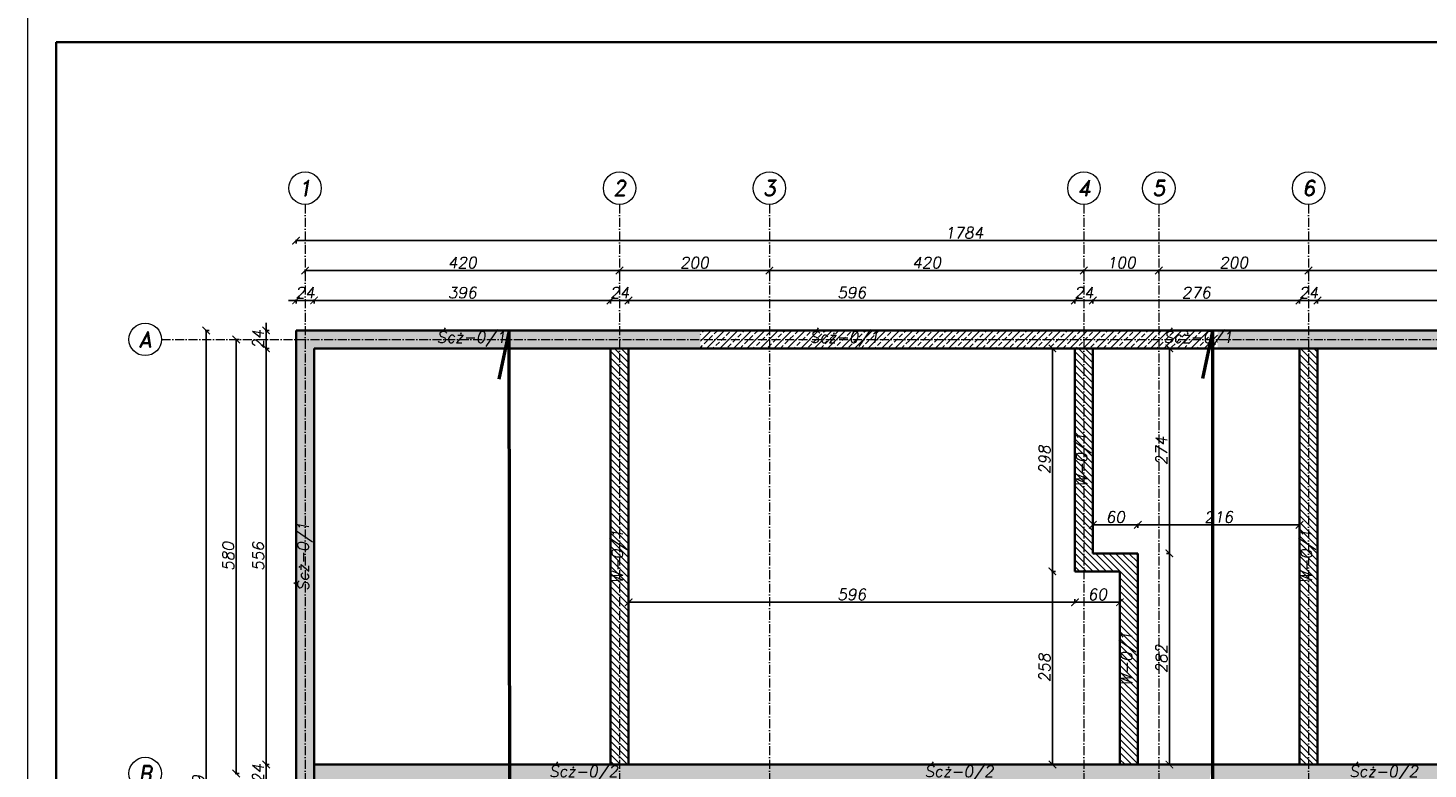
# Model space of a CAD drawing. Header units: millimetres. Extents: x 300938 to 312016, y 11971 to 20881.
# Tile 19 of 239: x 300938 to 302807, y 17644 to 18634. Entities that reach past the tile are written whole.
import ezdxf

# ---------------------------------------------------------------- set-up
doc = ezdxf.new("R2010")
doc.units = ezdxf.units.MM
doc.linetypes.add('ACAD_ISO10W100', pattern=[18, 12, -3, 0, -3])
for name, color, linetype, lineweight in [('konstrukcja', 3, 'Continuous', 35), ('konstrukcja wymiary', 1, 'Continuous', 13), ('kreskowanie', 253, 'Continuous', 0), ('opisy', 2, 'Continuous', 18), ('osie', 5, 'ACAD_ISO10W100', 13), ('zbrojenie', 4, 'Continuous', 50)]:
    doc.layers.add(name, color=color, linetype=linetype, lineweight=lineweight)
doc.styles.add('KONSTRUKCJA', font='romand.shx', dxfattribs={"oblique": 10})
doc.styles.get("Standard").update_dxf_attribs({"font": 'romand.shx', "oblique": 10})
doc.dimstyles.new('175', dxfattribs={"dimtxt": 15, "dimasz": 10, "dimexe": 1.25, "dimexo": 0.625, "dimgap": 3, "dimtad": 1, "dimdec": 0, "dimrnd": 0.5, "dimtxsty": 'KONSTRUKCJA', "dimblk": 'ARCHTICK', "dimcen": 2.5, "dimadec": 0, "dimazin": 0, "dimtfac": 1, "dimtdec": 0, "dimtix": 1, "dimtmove": 0, "dimatfit": 3, "dimfxl": 4, "dimfxlon": 1, "dimarcsym": 0})
pattern_1 = [(45, (4989.276, 2864.839), (-8.9802561, 8.9802561), []), (45, (4998.256, 2864.839), (-8.9802561, 8.9802561), [6.35, -3.175])]

# ---------------------------------------------------------------- blocks, each defined once
blk = doc.blocks.new('_ArchTick')
at = {"color": 0, "linetype": 'ByBlock', "lineweight": 13, "const_width": 0.15}
blk.add_lwpolyline([(-0.5, -0.5), (0.5, 0.5)], dxfattribs=at)
blk = doc.blocks.new('*D93')
at = {"layer": 'Defpoints', "color": 0, "transparency": 16777216}
for p in [(301727.6, 18310.2), (301307.6, 18230.2), (301727.6, 18230.2)]:
    blk.add_point(p, dxfattribs=at)
at = {"layer": 'konstrukcja wymiary', "color": 0, "lineweight": -2, "transparency": 16777216}
for p, q in [((301307.6, 18306.2), (301307.6, 18311.4)), ((301307.6, 18310.2), (301727.6, 18310.2)), ((301727.6, 18306.2), (301727.6, 18311.4))]:
    blk.add_line(p, q, dxfattribs=at)
at = {"layer": 'konstrukcja wymiary', "color": 0, "lineweight": -2, "transparency": 16777216, "xscale": 10, "yscale": 10, "zscale": 10, "rotation": 180}
blk.add_blockref('_ArchTick', (301307.6, 18310.2), dxfattribs=at)
at = {"layer": 'konstrukcja wymiary', "color": 0, "lineweight": -2, "transparency": 16777216, "xscale": 10, "yscale": 10, "zscale": 10}
blk.add_blockref('_ArchTick', (301727.6, 18310.2), dxfattribs=at)
at = {"layer": 'konstrukcja wymiary', "color": 0, "transparency": 16777216, "insert": (301517.6, 18320.7), "char_height": 15, "attachment_point": 5, "style": 'KONSTRUKCJA'}
blk.add_mtext('420', dxfattribs=at)
blk = doc.blocks.new('*D94')
at = {"layer": 'Defpoints', "color": 0, "transparency": 16777216}
for p in [(301927.6, 18310.2), (301727.6, 18230.2), (301927.6, 18230.2)]:
    blk.add_point(p, dxfattribs=at)
at = {"layer": 'konstrukcja wymiary', "color": 0, "lineweight": -2, "transparency": 16777216}
for p, q in [((301727.6, 18306.2), (301727.6, 18311.4)), ((301727.6, 18310.2), (301927.6, 18310.2)), ((301927.6, 18306.2), (301927.6, 18311.4))]:
    blk.add_line(p, q, dxfattribs=at)
at = {"layer": 'konstrukcja wymiary', "color": 0, "lineweight": -2, "transparency": 16777216, "xscale": 10, "yscale": 10, "zscale": 10, "rotation": 180}
blk.add_blockref('_ArchTick', (301727.6, 18310.2), dxfattribs=at)
at = {"layer": 'konstrukcja wymiary', "color": 0, "lineweight": -2, "transparency": 16777216, "xscale": 10, "yscale": 10, "zscale": 10}
blk.add_blockref('_ArchTick', (301927.6, 18310.2), dxfattribs=at)
at = {"layer": 'konstrukcja wymiary', "color": 0, "transparency": 16777216, "insert": (301827.6, 18320.7), "char_height": 15, "attachment_point": 5, "style": 'KONSTRUKCJA'}
blk.add_mtext('200', dxfattribs=at)
blk = doc.blocks.new('*D95')
at = {"layer": 'Defpoints', "color": 0, "transparency": 16777216}
for p in [(302347.6, 18310.2), (301927.6, 18230.2), (302347.6, 18230.2)]:
    blk.add_point(p, dxfattribs=at)
at = {"layer": 'konstrukcja wymiary', "color": 0, "lineweight": -2, "transparency": 16777216}
for p, q in [((301927.6, 18306.2), (301927.6, 18311.4)), ((301927.6, 18310.2), (302347.6, 18310.2)), ((302347.6, 18306.2), (302347.6, 18311.4))]:
    blk.add_line(p, q, dxfattribs=at)
at = {"layer": 'konstrukcja wymiary', "color": 0, "lineweight": -2, "transparency": 16777216, "xscale": 10, "yscale": 10, "zscale": 10, "rotation": 180}
blk.add_blockref('_ArchTick', (301927.6, 18310.2), dxfattribs=at)
at = {"layer": 'konstrukcja wymiary', "color": 0, "lineweight": -2, "transparency": 16777216, "xscale": 10, "yscale": 10, "zscale": 10}
blk.add_blockref('_ArchTick', (302347.6, 18310.2), dxfattribs=at)
at = {"layer": 'konstrukcja wymiary', "color": 0, "transparency": 16777216, "insert": (302137.6, 18320.7), "char_height": 15, "attachment_point": 5, "style": 'KONSTRUKCJA'}
blk.add_mtext('420', dxfattribs=at)
blk = doc.blocks.new('*D96')
at = {"layer": 'Defpoints', "color": 0, "transparency": 16777216}
for p in [(302447.6, 18310.2), (302347.6, 18230.2), (302447.6, 18230.2)]:
    blk.add_point(p, dxfattribs=at)
at = {"layer": 'konstrukcja wymiary', "color": 0, "lineweight": -2, "transparency": 16777216}
for p, q in [((302347.6, 18306.2), (302347.6, 18311.4)), ((302347.6, 18310.2), (302447.6, 18310.2)), ((302447.6, 18306.2), (302447.6, 18311.4))]:
    blk.add_line(p, q, dxfattribs=at)
at = {"layer": 'konstrukcja wymiary', "color": 0, "lineweight": -2, "transparency": 16777216, "xscale": 10, "yscale": 10, "zscale": 10, "rotation": 180}
blk.add_blockref('_ArchTick', (302347.6, 18310.2), dxfattribs=at)
at = {"layer": 'konstrukcja wymiary', "color": 0, "lineweight": -2, "transparency": 16777216, "xscale": 10, "yscale": 10, "zscale": 10}
blk.add_blockref('_ArchTick', (302447.6, 18310.2), dxfattribs=at)
at = {"layer": 'konstrukcja wymiary', "color": 0, "transparency": 16777216, "insert": (302397.6, 18320.7), "char_height": 15, "attachment_point": 5, "style": 'KONSTRUKCJA'}
blk.add_mtext('100', dxfattribs=at)
blk = doc.blocks.new('*D97')
at = {"layer": 'Defpoints', "color": 0, "transparency": 16777216}
for p in [(302647.6, 18310.2), (302447.6, 18230.2), (302647.6, 18230.2)]:
    blk.add_point(p, dxfattribs=at)
at = {"layer": 'konstrukcja wymiary', "color": 0, "lineweight": -2, "transparency": 16777216}
for p, q in [((302447.6, 18306.2), (302447.6, 18311.4)), ((302447.6, 18310.2), (302647.6, 18310.2)), ((302647.6, 18306.2), (302647.6, 18311.4))]:
    blk.add_line(p, q, dxfattribs=at)
at = {"layer": 'konstrukcja wymiary', "color": 0, "lineweight": -2, "transparency": 16777216, "xscale": 10, "yscale": 10, "zscale": 10, "rotation": 180}
blk.add_blockref('_ArchTick', (302447.6, 18310.2), dxfattribs=at)
at = {"layer": 'konstrukcja wymiary', "color": 0, "lineweight": -2, "transparency": 16777216, "xscale": 10, "yscale": 10, "zscale": 10}
blk.add_blockref('_ArchTick', (302647.6, 18310.2), dxfattribs=at)
at = {"layer": 'konstrukcja wymiary', "color": 0, "transparency": 16777216, "insert": (302547.6, 18320.7), "char_height": 15, "attachment_point": 5, "style": 'KONSTRUKCJA'}
blk.add_mtext('200', dxfattribs=at)
blk = doc.blocks.new('*D98')
at = {"layer": 'Defpoints', "color": 0, "transparency": 16777216}
for p in [(303067.6, 18310.2), (302647.6, 18230.2), (303067.6, 18230.2)]:
    blk.add_point(p, dxfattribs=at)
at = {"layer": 'konstrukcja wymiary', "color": 0, "lineweight": -2, "transparency": 16777216}
for p, q in [((302647.6, 18306.2), (302647.6, 18311.4)), ((302647.6, 18310.2), (303067.6, 18310.2)), ((303067.6, 18306.2), (303067.6, 18311.4))]:
    blk.add_line(p, q, dxfattribs=at)
at = {"layer": 'konstrukcja wymiary', "color": 0, "lineweight": -2, "transparency": 16777216, "xscale": 10, "yscale": 10, "zscale": 10, "rotation": 180}
blk.add_blockref('_ArchTick', (302647.6, 18310.2), dxfattribs=at)
at = {"layer": 'konstrukcja wymiary', "color": 0, "lineweight": -2, "transparency": 16777216, "xscale": 10, "yscale": 10, "zscale": 10}
blk.add_blockref('_ArchTick', (303067.6, 18310.2), dxfattribs=at)
at = {"layer": 'konstrukcja wymiary', "color": 0, "transparency": 16777216, "insert": (302857.6, 18320.7), "char_height": 15, "attachment_point": 5, "style": 'KONSTRUKCJA'}
blk.add_mtext('420', dxfattribs=at)
blk = doc.blocks.new('*D99')
at = {"layer": 'Defpoints', "color": 0, "transparency": 16777216}
for p in [(301295.6, 18350.2), (301295.6, 18230.2), (303079.6, 18230.2)]:
    blk.add_point(p, dxfattribs=at)
at = {"layer": 'konstrukcja wymiary', "color": 0, "lineweight": -2, "transparency": 16777216}
for p, q in [((301295.6, 18346.2), (301295.6, 18351.4)), ((303079.6, 18350.2), (301295.6, 18350.2)), ((303079.6, 18346.2), (303079.6, 18351.4))]:
    blk.add_line(p, q, dxfattribs=at)
at = {"layer": 'konstrukcja wymiary', "color": 0, "lineweight": -2, "transparency": 16777216, "xscale": 10, "yscale": 10, "zscale": 10, "rotation": 180}
blk.add_blockref('_ArchTick', (301295.6, 18350.2), dxfattribs=at)
at = {"layer": 'konstrukcja wymiary', "color": 0, "lineweight": -2, "transparency": 16777216, "xscale": 10, "yscale": 10, "zscale": 10}
blk.add_blockref('_ArchTick', (303079.6, 18350.2), dxfattribs=at)
at = {"layer": 'konstrukcja wymiary', "color": 0, "transparency": 16777216, "insert": (302187.6, 18360.7), "char_height": 15, "attachment_point": 5, "style": 'KONSTRUKCJA'}
blk.add_mtext('1784', dxfattribs=at)
blk = doc.blocks.new('*D102')
at = {"layer": 'Defpoints', "color": 0, "transparency": 16777216}
for p in [(301215.6, 18218.2), (301295.6, 18218.2), (301295.6, 17638.2)]:
    blk.add_point(p, dxfattribs=at)
at = {"layer": 'konstrukcja wymiary', "color": 0, "lineweight": -2, "transparency": 16777216}
for p, q in [((301219.6, 18218.2), (301214.4, 18218.2)), ((301215.6, 17638.2), (301215.6, 18218.2)), ((301219.6, 17638.2), (301214.4, 17638.2))]:
    blk.add_line(p, q, dxfattribs=at)
at = {"layer": 'konstrukcja wymiary', "color": 0, "lineweight": -2, "transparency": 16777216, "xscale": 10, "yscale": 10, "zscale": 10}
for p, rotation in [((301215.6, 18218.2), 90), ((301215.6, 17638.2), 270)]:
    blk.add_blockref('_ArchTick', p, dxfattribs=dict(at, rotation=rotation))
at = {"layer": 'konstrukcja wymiary', "color": 0, "transparency": 16777216, "insert": (301205.1, 17928.2), "char_height": 15, "attachment_point": 5, "rotation": 90, "style": 'KONSTRUKCJA'}
blk.add_mtext('580', dxfattribs=at)
blk = doc.blocks.new('*D103')
at = {"layer": 'Defpoints', "color": 0, "transparency": 16777216}
for p in [(301295.6, 18230.2), (301175.6, 16991.2), (301295.6, 16991.2)]:
    blk.add_point(p, dxfattribs=at)
at = {"layer": 'konstrukcja wymiary', "color": 0, "lineweight": -2, "transparency": 16777216}
for p, q in [((301179.6, 18230.2), (301174.4, 18230.2)), ((301175.6, 18230.2), (301175.6, 16991.2)), ((301179.6, 16991.2), (301174.4, 16991.2))]:
    blk.add_line(p, q, dxfattribs=at)
at = {"layer": 'konstrukcja wymiary', "color": 0, "lineweight": -2, "transparency": 16777216, "xscale": 10, "yscale": 10, "zscale": 10}
for p, rotation in [((301175.6, 18230.2), 90), ((301175.6, 16991.2), 270)]:
    blk.add_blockref('_ArchTick', p, dxfattribs=dict(at, rotation=rotation))
at = {"layer": 'konstrukcja wymiary', "color": 0, "transparency": 16777216, "insert": (301165.1, 17610.7), "char_height": 15, "attachment_point": 5, "rotation": 90, "style": 'KONSTRUKCJA'}
blk.add_mtext('1239', dxfattribs=at)
blk = doc.blocks.new('*D160')
at = {"layer": 'Defpoints', "color": 0, "transparency": 16777216}
for p in [(301319.6, 18270.2), (301295.6, 18230.2), (301319.6, 18206.2)]:
    blk.add_point(p, dxfattribs=at)
at = {"layer": 'konstrukcja wymiary', "color": 0, "lineweight": -2, "transparency": 16777216}
for p, q in [((301295.6, 18270.2), (301285.6, 18270.2)), ((301295.6, 18266.2), (301295.6, 18271.4)), ((301295.6, 18270.2), (301319.6, 18270.2)), ((301319.6, 18266.2), (301319.6, 18271.4)), ((301319.6, 18270.2), (301329.6, 18270.2))]:
    blk.add_line(p, q, dxfattribs=at)
at = {"layer": 'konstrukcja wymiary', "color": 0, "lineweight": -2, "transparency": 16777216, "xscale": 10, "yscale": 10, "zscale": 10}
blk.add_blockref('_ArchTick', (301295.6, 18270.2), dxfattribs=at)
at = {"layer": 'konstrukcja wymiary', "color": 0, "lineweight": -2, "transparency": 16777216, "xscale": 10, "yscale": 10, "zscale": 10, "rotation": 180}
blk.add_blockref('_ArchTick', (301319.6, 18270.2), dxfattribs=at)
at = {"layer": 'konstrukcja wymiary', "color": 0, "transparency": 16777216, "insert": (301307.6, 18280.7), "char_height": 15, "attachment_point": 5, "style": 'KONSTRUKCJA'}
blk.add_mtext('24', dxfattribs=at)
blk = doc.blocks.new('*D161')
at = {"layer": 'Defpoints', "color": 0, "transparency": 16777216}
for p in [(301715.6, 18270.2), (301319.6, 18206.2), (301715.6, 18206.2)]:
    blk.add_point(p, dxfattribs=at)
at = {"layer": 'konstrukcja wymiary', "color": 0, "lineweight": -2, "transparency": 16777216}
for p, q in [((301319.6, 18266.2), (301319.6, 18271.4)), ((301319.6, 18270.2), (301715.6, 18270.2)), ((301715.6, 18266.2), (301715.6, 18271.4))]:
    blk.add_line(p, q, dxfattribs=at)
at = {"layer": 'konstrukcja wymiary', "color": 0, "lineweight": -2, "transparency": 16777216, "xscale": 10, "yscale": 10, "zscale": 10, "rotation": 180}
blk.add_blockref('_ArchTick', (301319.6, 18270.2), dxfattribs=at)
at = {"layer": 'konstrukcja wymiary', "color": 0, "lineweight": -2, "transparency": 16777216, "xscale": 10, "yscale": 10, "zscale": 10}
blk.add_blockref('_ArchTick', (301715.6, 18270.2), dxfattribs=at)
at = {"layer": 'konstrukcja wymiary', "color": 0, "transparency": 16777216, "insert": (301517.6, 18280.7), "char_height": 15, "attachment_point": 5, "style": 'KONSTRUKCJA'}
blk.add_mtext('396', dxfattribs=at)
blk = doc.blocks.new('*D162')
at = {"layer": 'Defpoints', "color": 0, "transparency": 16777216}
for p in [(301739.6, 18270.2), (301715.6, 18206.2), (301739.6, 18206.2)]:
    blk.add_point(p, dxfattribs=at)
at = {"layer": 'konstrukcja wymiary', "color": 0, "lineweight": -2, "transparency": 16777216}
for p, q in [((301715.6, 18270.2), (301705.6, 18270.2)), ((301715.6, 18266.2), (301715.6, 18271.4)), ((301715.6, 18270.2), (301739.6, 18270.2)), ((301739.6, 18266.2), (301739.6, 18271.4)), ((301739.6, 18270.2), (301749.6, 18270.2))]:
    blk.add_line(p, q, dxfattribs=at)
at = {"layer": 'konstrukcja wymiary', "color": 0, "lineweight": -2, "transparency": 16777216, "xscale": 10, "yscale": 10, "zscale": 10}
blk.add_blockref('_ArchTick', (301715.6, 18270.2), dxfattribs=at)
at = {"layer": 'konstrukcja wymiary', "color": 0, "lineweight": -2, "transparency": 16777216, "xscale": 10, "yscale": 10, "zscale": 10, "rotation": 180}
blk.add_blockref('_ArchTick', (301739.6, 18270.2), dxfattribs=at)
at = {"layer": 'konstrukcja wymiary', "color": 0, "transparency": 16777216, "insert": (301727.6, 18280.7), "char_height": 15, "attachment_point": 5, "style": 'KONSTRUKCJA'}
blk.add_mtext('24', dxfattribs=at)
blk = doc.blocks.new('*D163')
at = {"layer": 'Defpoints', "color": 0, "transparency": 16777216}
for p in [(302335.6, 18270.2), (301739.6, 18206.2), (302335.6, 18206.2)]:
    blk.add_point(p, dxfattribs=at)
at = {"layer": 'konstrukcja wymiary', "color": 0, "lineweight": -2, "transparency": 16777216}
for p, q in [((301739.6, 18266.2), (301739.6, 18271.4)), ((301739.6, 18270.2), (302335.6, 18270.2)), ((302335.6, 18266.2), (302335.6, 18271.4))]:
    blk.add_line(p, q, dxfattribs=at)
at = {"layer": 'konstrukcja wymiary', "color": 0, "lineweight": -2, "transparency": 16777216, "xscale": 10, "yscale": 10, "zscale": 10, "rotation": 180}
blk.add_blockref('_ArchTick', (301739.6, 18270.2), dxfattribs=at)
at = {"layer": 'konstrukcja wymiary', "color": 0, "lineweight": -2, "transparency": 16777216, "xscale": 10, "yscale": 10, "zscale": 10}
blk.add_blockref('_ArchTick', (302335.6, 18270.2), dxfattribs=at)
at = {"layer": 'konstrukcja wymiary', "color": 0, "transparency": 16777216, "insert": (302037.6, 18280.7), "char_height": 15, "attachment_point": 5, "style": 'KONSTRUKCJA'}
blk.add_mtext('596', dxfattribs=at)
blk = doc.blocks.new('*D164')
at = {"layer": 'Defpoints', "color": 0, "transparency": 16777216}
for p in [(302359.6, 18270.2), (302335.6, 18206.2), (302359.6, 18206.2)]:
    blk.add_point(p, dxfattribs=at)
at = {"layer": 'konstrukcja wymiary', "color": 0, "lineweight": -2, "transparency": 16777216}
for p, q in [((302335.6, 18270.2), (302325.6, 18270.2)), ((302335.6, 18266.2), (302335.6, 18271.4)), ((302335.6, 18270.2), (302359.6, 18270.2)), ((302359.6, 18266.2), (302359.6, 18271.4)), ((302359.6, 18270.2), (302369.6, 18270.2))]:
    blk.add_line(p, q, dxfattribs=at)
at = {"layer": 'konstrukcja wymiary', "color": 0, "lineweight": -2, "transparency": 16777216, "xscale": 10, "yscale": 10, "zscale": 10}
blk.add_blockref('_ArchTick', (302335.6, 18270.2), dxfattribs=at)
at = {"layer": 'konstrukcja wymiary', "color": 0, "lineweight": -2, "transparency": 16777216, "xscale": 10, "yscale": 10, "zscale": 10, "rotation": 180}
blk.add_blockref('_ArchTick', (302359.6, 18270.2), dxfattribs=at)
at = {"layer": 'konstrukcja wymiary', "color": 0, "transparency": 16777216, "insert": (302347.6, 18280.7), "char_height": 15, "attachment_point": 5, "style": 'KONSTRUKCJA'}
blk.add_mtext('24', dxfattribs=at)
blk = doc.blocks.new('*D165')
at = {"layer": 'Defpoints', "color": 0, "transparency": 16777216}
for p in [(302635.6, 18270.2), (302359.6, 18206.2), (302635.6, 18206.2)]:
    blk.add_point(p, dxfattribs=at)
at = {"layer": 'konstrukcja wymiary', "color": 0, "lineweight": -2, "transparency": 16777216}
for p, q in [((302359.6, 18266.2), (302359.6, 18271.4)), ((302359.6, 18270.2), (302635.6, 18270.2)), ((302635.6, 18266.2), (302635.6, 18271.4))]:
    blk.add_line(p, q, dxfattribs=at)
at = {"layer": 'konstrukcja wymiary', "color": 0, "lineweight": -2, "transparency": 16777216, "xscale": 10, "yscale": 10, "zscale": 10, "rotation": 180}
blk.add_blockref('_ArchTick', (302359.6, 18270.2), dxfattribs=at)
at = {"layer": 'konstrukcja wymiary', "color": 0, "lineweight": -2, "transparency": 16777216, "xscale": 10, "yscale": 10, "zscale": 10}
blk.add_blockref('_ArchTick', (302635.6, 18270.2), dxfattribs=at)
at = {"layer": 'konstrukcja wymiary', "color": 0, "transparency": 16777216, "insert": (302497.6, 18280.7), "char_height": 15, "attachment_point": 5, "style": 'KONSTRUKCJA'}
blk.add_mtext('276', dxfattribs=at)
blk = doc.blocks.new('*D166')
at = {"layer": 'Defpoints', "color": 0, "transparency": 16777216}
for p in [(302659.6, 18270.2), (302635.6, 18206.2), (302659.6, 18206.2)]:
    blk.add_point(p, dxfattribs=at)
at = {"layer": 'konstrukcja wymiary', "color": 0, "lineweight": -2, "transparency": 16777216}
for p, q in [((302635.6, 18270.2), (302625.6, 18270.2)), ((302635.6, 18266.2), (302635.6, 18271.4)), ((302635.6, 18270.2), (302659.6, 18270.2)), ((302659.6, 18266.2), (302659.6, 18271.4)), ((302659.6, 18270.2), (302669.6, 18270.2))]:
    blk.add_line(p, q, dxfattribs=at)
at = {"layer": 'konstrukcja wymiary', "color": 0, "lineweight": -2, "transparency": 16777216, "xscale": 10, "yscale": 10, "zscale": 10}
blk.add_blockref('_ArchTick', (302635.6, 18270.2), dxfattribs=at)
at = {"layer": 'konstrukcja wymiary', "color": 0, "lineweight": -2, "transparency": 16777216, "xscale": 10, "yscale": 10, "zscale": 10, "rotation": 180}
blk.add_blockref('_ArchTick', (302659.6, 18270.2), dxfattribs=at)
at = {"layer": 'konstrukcja wymiary', "color": 0, "transparency": 16777216, "insert": (302647.6, 18280.7), "char_height": 15, "attachment_point": 5, "style": 'KONSTRUKCJA'}
blk.add_mtext('24', dxfattribs=at)
blk = doc.blocks.new('*D167')
at = {"layer": 'Defpoints', "color": 0, "transparency": 16777216}
for p in [(303055.6, 18270.2), (302659.6, 18206.2), (303055.6, 18206.2)]:
    blk.add_point(p, dxfattribs=at)
at = {"layer": 'konstrukcja wymiary', "color": 0, "lineweight": -2, "transparency": 16777216}
for p, q in [((302659.6, 18266.2), (302659.6, 18271.4)), ((302659.6, 18270.2), (303055.6, 18270.2)), ((303055.6, 18266.2), (303055.6, 18271.4))]:
    blk.add_line(p, q, dxfattribs=at)
at = {"layer": 'konstrukcja wymiary', "color": 0, "lineweight": -2, "transparency": 16777216, "xscale": 10, "yscale": 10, "zscale": 10, "rotation": 180}
blk.add_blockref('_ArchTick', (302659.6, 18270.2), dxfattribs=at)
at = {"layer": 'konstrukcja wymiary', "color": 0, "lineweight": -2, "transparency": 16777216, "xscale": 10, "yscale": 10, "zscale": 10}
blk.add_blockref('_ArchTick', (303055.6, 18270.2), dxfattribs=at)
at = {"layer": 'konstrukcja wymiary', "color": 0, "transparency": 16777216, "insert": (302857.6, 18280.7), "char_height": 15, "attachment_point": 5, "style": 'KONSTRUKCJA'}
blk.add_mtext('396', dxfattribs=at)
blk = doc.blocks.new('*D169')
at = {"layer": 'Defpoints', "color": 0, "transparency": 16777216}
for p in [(301295.6, 18230.2), (301255.6, 18206.2), (301319.6, 18206.2)]:
    blk.add_point(p, dxfattribs=at)
at = {"layer": 'konstrukcja wymiary', "color": 0, "lineweight": -2, "transparency": 16777216}
for p, q in [((301259.6, 18230.2), (301254.4, 18230.2)), ((301255.6, 18230.2), (301255.6, 18240.2)), ((301255.6, 18230.2), (301255.6, 18206.2)), ((301259.6, 18206.2), (301254.4, 18206.2)), ((301255.6, 18206.2), (301255.6, 18196.2))]:
    blk.add_line(p, q, dxfattribs=at)
at = {"layer": 'konstrukcja wymiary', "color": 0, "lineweight": -2, "transparency": 16777216, "xscale": 10, "yscale": 10, "zscale": 10}
for p, rotation in [((301255.6, 18230.2), 270), ((301255.6, 18206.2), 90)]:
    blk.add_blockref('_ArchTick', p, dxfattribs=dict(at, rotation=rotation))
at = {"layer": 'konstrukcja wymiary', "color": 0, "transparency": 16777216, "insert": (301245.1, 18218.2), "char_height": 15, "attachment_point": 5, "rotation": 90, "style": 'KONSTRUKCJA'}
blk.add_mtext('24', dxfattribs=at)
blk = doc.blocks.new('*D170')
at = {"layer": 'Defpoints', "color": 0, "transparency": 16777216}
for p in [(301319.6, 18206.2), (301255.6, 17650.2), (301319.6, 17650.2)]:
    blk.add_point(p, dxfattribs=at)
at = {"layer": 'konstrukcja wymiary', "color": 0, "lineweight": -2, "transparency": 16777216}
for p, q in [((301259.6, 18206.2), (301254.4, 18206.2)), ((301255.6, 18206.2), (301255.6, 17650.2)), ((301259.6, 17650.2), (301254.4, 17650.2))]:
    blk.add_line(p, q, dxfattribs=at)
at = {"layer": 'konstrukcja wymiary', "color": 0, "lineweight": -2, "transparency": 16777216, "xscale": 10, "yscale": 10, "zscale": 10}
for p, rotation in [((301255.6, 18206.2), 90), ((301255.6, 17650.2), 270)]:
    blk.add_blockref('_ArchTick', p, dxfattribs=dict(at, rotation=rotation))
at = {"layer": 'konstrukcja wymiary', "color": 0, "transparency": 16777216, "insert": (301245.1, 17928.2), "char_height": 15, "attachment_point": 5, "rotation": 90, "style": 'KONSTRUKCJA'}
blk.add_mtext('556', dxfattribs=at)
blk = doc.blocks.new('*D171')
at = {"layer": 'Defpoints', "color": 0, "transparency": 16777216}
for p in [(301319.6, 17650.2), (301255.6, 17626.2), (301319.6, 17626.2)]:
    blk.add_point(p, dxfattribs=at)
at = {"layer": 'konstrukcja wymiary', "color": 0, "lineweight": -2, "transparency": 16777216}
for p, q in [((301259.6, 17650.2), (301254.4, 17650.2)), ((301255.6, 17650.2), (301255.6, 17660.2)), ((301255.6, 17650.2), (301255.6, 17626.2)), ((301259.6, 17626.2), (301254.4, 17626.2)), ((301255.6, 17626.2), (301255.6, 17616.2))]:
    blk.add_line(p, q, dxfattribs=at)
at = {"layer": 'konstrukcja wymiary', "color": 0, "lineweight": -2, "transparency": 16777216, "xscale": 10, "yscale": 10, "zscale": 10}
for p, rotation in [((301255.6, 17650.2), 270), ((301255.6, 17626.2), 90)]:
    blk.add_blockref('_ArchTick', p, dxfattribs=dict(at, rotation=rotation))
at = {"layer": 'konstrukcja wymiary', "color": 0, "transparency": 16777216, "insert": (301245.1, 17638.2), "char_height": 15, "attachment_point": 5, "rotation": 90, "style": 'KONSTRUKCJA'}
blk.add_mtext('24', dxfattribs=at)
blk = doc.blocks.new('*D209')
at = {"layer": 'Defpoints', "color": 0, "transparency": 16777216}
for p in [(302419.6, 17970.4), (302359.6, 17932.3), (302419.6, 17932.3)]:
    blk.add_point(p, dxfattribs=at)
at = {"layer": 'konstrukcja wymiary', "color": 0, "lineweight": -2, "transparency": 16777216}
for p, q in [((302359.6, 17966.4), (302359.6, 17971.7)), ((302359.6, 17970.4), (302419.6, 17970.4)), ((302419.6, 17966.4), (302419.6, 17971.7))]:
    blk.add_line(p, q, dxfattribs=at)
at = {"layer": 'konstrukcja wymiary', "color": 0, "lineweight": -2, "transparency": 16777216, "xscale": 10, "yscale": 10, "zscale": 10, "rotation": 180}
blk.add_blockref('_ArchTick', (302359.6, 17970.4), dxfattribs=at)
at = {"layer": 'konstrukcja wymiary', "color": 0, "lineweight": -2, "transparency": 16777216, "xscale": 10, "yscale": 10, "zscale": 10}
blk.add_blockref('_ArchTick', (302419.6, 17970.4), dxfattribs=at)
at = {"layer": 'konstrukcja wymiary', "color": 0, "transparency": 16777216, "insert": (302389.6, 17980.9), "char_height": 15, "attachment_point": 5, "style": 'KONSTRUKCJA'}
blk.add_mtext('60', dxfattribs=at)
blk = doc.blocks.new('*D210')
at = {"layer": 'Defpoints', "color": 0, "transparency": 16777216}
for p in [(302635.6, 17970.4), (302419.6, 17932.3), (302635.6, 17650.2)]:
    blk.add_point(p, dxfattribs=at)
at = {"layer": 'konstrukcja wymiary', "color": 0, "lineweight": -2, "transparency": 16777216}
for p, q in [((302419.6, 17966.4), (302419.6, 17971.7)), ((302419.6, 17970.4), (302635.6, 17970.4)), ((302635.6, 17966.4), (302635.6, 17971.7))]:
    blk.add_line(p, q, dxfattribs=at)
at = {"layer": 'konstrukcja wymiary', "color": 0, "lineweight": -2, "transparency": 16777216, "xscale": 10, "yscale": 10, "zscale": 10, "rotation": 180}
blk.add_blockref('_ArchTick', (302419.6, 17970.4), dxfattribs=at)
at = {"layer": 'konstrukcja wymiary', "color": 0, "lineweight": -2, "transparency": 16777216, "xscale": 10, "yscale": 10, "zscale": 10}
blk.add_blockref('_ArchTick', (302635.6, 17970.4), dxfattribs=at)
at = {"layer": 'konstrukcja wymiary', "color": 0, "transparency": 16777216, "insert": (302527.6, 17980.9), "char_height": 15, "attachment_point": 5, "style": 'KONSTRUKCJA'}
blk.add_mtext('216', dxfattribs=at)
blk = doc.blocks.new('*D211')
at = {"layer": 'Defpoints', "color": 0, "transparency": 16777216}
for p in [(302335.6, 17908.3), (302395.6, 17908.3), (302335.6, 17866.9)]:
    blk.add_point(p, dxfattribs=at)
at = {"layer": 'konstrukcja wymiary', "color": 0, "lineweight": -2, "transparency": 16777216}
for p, q in [((302335.6, 17870.9), (302335.6, 17865.6)), ((302395.6, 17866.9), (302335.6, 17866.9)), ((302395.6, 17870.9), (302395.6, 17865.6))]:
    blk.add_line(p, q, dxfattribs=at)
at = {"layer": 'konstrukcja wymiary', "color": 0, "lineweight": -2, "transparency": 16777216, "xscale": 10, "yscale": 10, "zscale": 10, "rotation": 180}
blk.add_blockref('_ArchTick', (302335.6, 17866.9), dxfattribs=at)
at = {"layer": 'konstrukcja wymiary', "color": 0, "lineweight": -2, "transparency": 16777216, "xscale": 10, "yscale": 10, "zscale": 10}
blk.add_blockref('_ArchTick', (302395.6, 17866.9), dxfattribs=at)
at = {"layer": 'konstrukcja wymiary', "color": 0, "transparency": 16777216, "insert": (302365.6, 17877.4), "char_height": 15, "attachment_point": 5, "style": 'KONSTRUKCJA'}
blk.add_mtext('60', dxfattribs=at)
blk = doc.blocks.new('*D212')
at = {"layer": 'Defpoints', "color": 0, "transparency": 16777216}
for p in [(302335.6, 17908.3), (301739.6, 17866.9), (301739.6, 17650.2)]:
    blk.add_point(p, dxfattribs=at)
at = {"layer": 'konstrukcja wymiary', "color": 0, "lineweight": -2, "transparency": 16777216}
for p, q in [((301739.6, 17862.9), (301739.6, 17868.1)), ((302335.6, 17866.9), (301739.6, 17866.9)), ((302335.6, 17870.9), (302335.6, 17865.6))]:
    blk.add_line(p, q, dxfattribs=at)
at = {"layer": 'konstrukcja wymiary', "color": 0, "lineweight": -2, "transparency": 16777216, "xscale": 10, "yscale": 10, "zscale": 10, "rotation": 180}
blk.add_blockref('_ArchTick', (301739.6, 17866.9), dxfattribs=at)
at = {"layer": 'konstrukcja wymiary', "color": 0, "lineweight": -2, "transparency": 16777216, "xscale": 10, "yscale": 10, "zscale": 10}
blk.add_blockref('_ArchTick', (302335.6, 17866.9), dxfattribs=at)
at = {"layer": 'konstrukcja wymiary', "color": 0, "transparency": 16777216, "insert": (302037.6, 17877.4), "char_height": 15, "attachment_point": 5, "style": 'KONSTRUKCJA'}
blk.add_mtext('596', dxfattribs=at)
blk = doc.blocks.new('*D213')
at = {"layer": 'Defpoints', "color": 0, "transparency": 16777216}
for p in [(302335.6, 18206.2), (302305.6, 17908.3), (302335.6, 17908.3)]:
    blk.add_point(p, dxfattribs=at)
at = {"layer": 'konstrukcja wymiary', "color": 0, "lineweight": -2, "transparency": 16777216}
for p, q in [((302309.6, 18206.2), (302304.4, 18206.2)), ((302305.6, 18206.2), (302305.6, 17908.3)), ((302309.6, 17908.3), (302304.4, 17908.3))]:
    blk.add_line(p, q, dxfattribs=at)
at = {"layer": 'konstrukcja wymiary', "color": 0, "lineweight": -2, "transparency": 16777216, "xscale": 10, "yscale": 10, "zscale": 10}
for p, rotation in [((302305.6, 18206.2), 90), ((302305.6, 17908.3), 270)]:
    blk.add_blockref('_ArchTick', p, dxfattribs=dict(at, rotation=rotation))
at = {"layer": 'konstrukcja wymiary', "color": 0, "transparency": 16777216, "insert": (302295.1, 18057.2), "char_height": 15, "attachment_point": 5, "rotation": 90, "style": 'KONSTRUKCJA'}
blk.add_mtext('298', dxfattribs=at)
blk = doc.blocks.new('*D214')
at = {"layer": 'Defpoints', "color": 0, "transparency": 16777216}
for p in [(302335.6, 17908.3), (302305.6, 17650.2), (302395.6, 17650.2)]:
    blk.add_point(p, dxfattribs=at)
at = {"layer": 'konstrukcja wymiary', "color": 0, "lineweight": -2, "transparency": 16777216}
for p, q in [((302309.6, 17908.3), (302304.4, 17908.3)), ((302305.6, 17908.3), (302305.6, 17650.2)), ((302309.6, 17650.2), (302304.4, 17650.2))]:
    blk.add_line(p, q, dxfattribs=at)
at = {"layer": 'konstrukcja wymiary', "color": 0, "lineweight": -2, "transparency": 16777216, "xscale": 10, "yscale": 10, "zscale": 10}
for p, rotation in [((302305.6, 17908.3), 90), ((302305.6, 17650.2), 270)]:
    blk.add_blockref('_ArchTick', p, dxfattribs=dict(at, rotation=rotation))
at = {"layer": 'konstrukcja wymiary', "color": 0, "transparency": 16777216, "insert": (302295.1, 17779.2), "char_height": 15, "attachment_point": 5, "rotation": 90, "style": 'KONSTRUKCJA'}
blk.add_mtext('258', dxfattribs=at)
blk = doc.blocks.new('*D215')
at = {"layer": 'Defpoints', "color": 0, "transparency": 16777216}
for p in [(302419.6, 17932.3), (302461.7, 17932.3), (302419.6, 17650.2)]:
    blk.add_point(p, dxfattribs=at)
at = {"layer": 'konstrukcja wymiary', "color": 0, "lineweight": -2, "transparency": 16777216}
for p, q in [((302457.7, 17932.3), (302462.9, 17932.3)), ((302461.7, 17650.2), (302461.7, 17932.3)), ((302457.7, 17650.2), (302462.9, 17650.2))]:
    blk.add_line(p, q, dxfattribs=at)
at = {"layer": 'konstrukcja wymiary', "color": 0, "lineweight": -2, "transparency": 16777216, "xscale": 10, "yscale": 10, "zscale": 10}
for p, rotation in [((302461.7, 17932.3), 90), ((302461.7, 17650.2), 270)]:
    blk.add_blockref('_ArchTick', p, dxfattribs=dict(at, rotation=rotation))
at = {"layer": 'konstrukcja wymiary', "color": 0, "transparency": 16777216, "insert": (302451.2, 17791.2), "char_height": 15, "attachment_point": 5, "rotation": 90, "style": 'KONSTRUKCJA'}
blk.add_mtext('282', dxfattribs=at)
blk = doc.blocks.new('*D216')
at = {"layer": 'Defpoints', "color": 0, "transparency": 16777216}
for p in [(302359.6, 18206.2), (302461.7, 18206.2), (302419.6, 17932.3)]:
    blk.add_point(p, dxfattribs=at)
at = {"layer": 'konstrukcja wymiary', "color": 0, "lineweight": -2, "transparency": 16777216}
for p, q in [((302457.7, 18206.2), (302462.9, 18206.2)), ((302461.7, 17932.3), (302461.7, 18206.2)), ((302457.7, 17932.3), (302462.9, 17932.3))]:
    blk.add_line(p, q, dxfattribs=at)
at = {"layer": 'konstrukcja wymiary', "color": 0, "lineweight": -2, "transparency": 16777216, "xscale": 10, "yscale": 10, "zscale": 10}
for p, rotation in [((302461.7, 18206.2), 90), ((302461.7, 17932.3), 270)]:
    blk.add_blockref('_ArchTick', p, dxfattribs=dict(at, rotation=rotation))
at = {"layer": 'konstrukcja wymiary', "color": 0, "transparency": 16777216, "insert": (302451.2, 18069.2), "char_height": 15, "attachment_point": 5, "rotation": 90, "style": 'KONSTRUKCJA'}
blk.add_mtext('274', dxfattribs=at)

msp = doc.modelspace()

# ---------------------------------------------------------------- hatches: boundary and pattern name
at = {"layer": 'kreskowanie'}
h = msp.add_hatch(dxfattribs=at)
h.set_pattern_fill('ANSI33', color=256, scale=2, style=0)
h.set_pattern_definition(pattern_1)
h.paths.add_polyline_path([(301835.483, 18230.182), (301295.638, 18230.182), (301295.638, 16991.182), (301835.483, 16991.182), (301835.483, 17015.182), (301319.638, 17015.182), (301319.638, 18206.182), (301835.483, 18206.182)])
h = msp.add_hatch(dxfattribs=at)
h.set_pattern_fill('ANSI33', color=256, scale=2, style=0)
h.set_pattern_definition(pattern_1)
h.paths.add_polyline_path([(302525.998, 18230.182), (301835.483, 18230.182), (301835.483, 18206.182), (302525.998, 18206.182)])
h = msp.add_hatch(dxfattribs=at)
h.set_pattern_fill('ANSI33', color=256, scale=2, style=0)
h.set_pattern_definition(pattern_1)
h.paths.add_polyline_path([(303079.638, 18230.182), (302525.998, 18230.182), (302525.998, 18206.182), (303055.638, 18206.182), (303055.638, 17015.182), (302525.998, 17015.182), (302525.998, 16991.182), (303079.638, 16991.182)])
h = msp.add_hatch(dxfattribs=at)
h.set_pattern_fill('ANSI31', color=256, scale=2, angle=90, style=0)
h.set_pattern_definition([(135, (4989.276, 2864.839), (-4.49012806, -4.49012806), [])])
h.paths.add_polyline_path([(302459.638, 17511.182), (302435.638, 17511.182), (302435.638, 17459.182), (302372.638, 17459.182), (302372.638, 17435.182), (302435.638, 17435.182), (302435.638, 17075.182), (302459.638, 17075.182)])
h.paths.add_polyline_path([(301939.638, 17511.182), (301915.638, 17511.182), (301915.638, 17075.182), (301939.638, 17075.182)])
h.paths.add_polyline_path([(302395.638, 17650.182), (302419.638, 17650.182), (302419.638, 17932.282), (302359.638, 17932.282), (302359.638, 18206.182), (302335.638, 18206.182), (302335.638, 17908.282), (302395.638, 17908.282)])
h.paths.add_polyline_path([(302459.638, 17626.182), (302435.638, 17626.182), (302435.638, 17611.182), (302459.638, 17611.182)])
h.paths.add_polyline_path([(301939.638, 17626.182), (301915.638, 17626.182), (301915.638, 17611.182), (301939.638, 17611.182)])
h.paths.add_polyline_path([(302635.638, 17650.182), (302659.638, 17650.182), (302659.638, 18206.182), (302635.638, 18206.182)])
h.paths.add_polyline_path([(301715.638, 17650.182), (301739.638, 17650.182), (301739.638, 18206.182), (301715.638, 18206.182)])
h.paths.add_polyline_path([(302203.638, 17435.182), (302203.638, 17459.182), (302071.638, 17459.182), (302071.638, 17435.182)])
h.paths.add_polyline_path([(302227.638, 17459.182), (302227.638, 17435.182), (302272.638, 17435.182), (302272.638, 17459.182)])
h = msp.add_hatch(dxfattribs=at)
h.set_pattern_fill('ANSI33', color=256, scale=2, style=0)
h.set_pattern_definition(pattern_1)
h.paths.add_polyline_path([(302519.61, 17650.182), (301581.989, 17650.182), (301581.989, 17626.182), (302514.66, 17626.182)])
h.paths.add_polyline_path([(301581.989, 17650.182), (301319.638, 17650.182), (301319.638, 17626.182), (301577.039, 17626.182)])
h.paths.add_polyline_path([(303055.638, 17650.182), (302519.61, 17650.182), (302519.61, 17626.182), (303055.638, 17626.182)])
h.paths.add_polyline_path([(301884.308, 17601.593), (301884.308, 17631.236), (301861.922, 17635.183), (301861.922, 17605.54)], flags=9)
h.paths.add_polyline_path([(302492.353, 17601.593), (302492.353, 17631.236), (302469.967, 17635.183), (302469.967, 17605.54)], flags=9)
h.paths.add_polyline_path([(302125.485, 17622.489), (302231.556, 17622.489), (302237.267, 17654.875), (302131.196, 17654.875)], flags=9)
h.paths.add_polyline_path([(301624.159, 17622.489), (301730.231, 17622.489), (301735.941, 17654.875), (301629.87, 17654.875)], flags=9)
h.paths.add_polyline_path([(302692.455, 17622.489), (302798.527, 17622.489), (302804.237, 17654.875), (302698.166, 17654.875)], flags=9)

# ---------------------------------------------------------------- linework, layer by layer
at = {"layer": 'konstrukcja'}
for p, q in [((301295.638, 16991.182), (301295.638, 18230.182)), ((303079.638, 18230.182), (301295.638, 18230.182)), ((301319.638, 17015.182), (301319.638, 18206.182)), ((301319.638, 18206.182), (303055.638, 18206.182)), ((301715.638, 18206.182), (301715.638, 17650.182)), ((301739.638, 17650.182), (301739.638, 18206.182)), ((302335.638, 18206.182), (302335.638, 17908.282)), ((302359.638, 17932.282), (302359.638, 18206.182)), ((302635.638, 17650.182), (302635.638, 18206.182)), ((302659.638, 18206.182), (302659.638, 17650.182)), ((302419.638, 17932.282), (302359.638, 17932.282)), ((302419.638, 17650.182), (302419.638, 17932.282)), ((302335.638, 17908.282), (302395.638, 17908.282)), ((302395.638, 17908.282), (302395.638, 17650.182)), ((301319.638, 17650.182), (303055.638, 17650.182))]:
    msp.add_line(p, q, dxfattribs=at)
msp.add_lwpolyline([(300975.184, 18615.527), (304050.184, 18615.527), (304050.184, 16463.027), (300975.184, 16463.027)], close=True, dxfattribs=at)
at = {"layer": 'konstrukcja wymiary'}
msp.add_lwpolyline([(300937.684, 18653.027), (304087.684, 18653.027), (304087.684, 16425.527), (300937.684, 16425.527)], close=True, dxfattribs=at)
at = {"layer": 'opisy'}
for centre in [(301307.638, 18420.327), (301727.638, 18420.327), (301927.638, 18420.327), (302347.638, 18420.327), (302447.638, 18420.327), (302647.638, 18420.327), (301094.221, 18218.182), (301094.221, 17638.182)]:
    msp.add_circle(centre, 21.7, dxfattribs=at)
at = {"layer": 'osie'}
for p, q in [((301307.638, 18398.627), (301307.638, 16929.447)), ((301727.638, 18398.627), (301727.638, 16929.447)), ((301927.638, 18398.627), (301927.638, 16929.447)), ((302347.638, 18398.627), (302347.638, 16929.447)), ((302447.638, 18398.627), (302447.638, 16929.447)), ((302647.638, 18398.627), (302647.638, 16929.447)), ((301115.921, 18218.182), (303144.716, 18218.182))]:
    msp.add_line(p, q, dxfattribs=at)
at = {"layer": 'zbrojenie'}
for p, q in [((301580.032, 18230.182), (301566.57, 18164.919)), ((301581.989, 16991.182), (301580.032, 18230.182)), ((302519.61, 18231.182), (302506.149, 18165.919)), ((302519.61, 16991.182), (302519.61, 18231.182))]:
    msp.add_line(p, q, dxfattribs=at)

# ---------------------------------------------------------------- texts
at = {"layer": 'opisy', "char_height": 21, "width": 6.92519, "attachment_point": 5}
for s, insert in [('1', (301307.638, 18420.327)), ('2', (301727.638, 18420.327)), ('3', (301927.638, 18420.327)), ('4', (302347.638, 18420.327)), ('5', (302447.638, 18420.327)), ('6', (302647.638, 18420.327)), ('A', (301094.221, 18218.182)), ('B', (301094.221, 17638.182))]:
    msp.add_mtext(s, dxfattribs=dict(at, insert=insert))
at = {"layer": 'opisy', "char_height": 15, "attachment_point": 5}
for s, insert in [('Ścż-0/1', (301529.551, 18218.682)), ('Ścż-0/1', (302027.624, 18218.682)), ('Ścż-0/1', (302500.164, 18218.682)), ('Ścż-0/2', (301679.63, 17638.682)), ('Ścż-0/2', (302180.956, 17638.682)), ('Ścż-0/2', (302747.926, 17638.682))]:
    msp.add_mtext(s, dxfattribs=dict(at, insert=insert))
at = {"layer": 'opisy', "char_height": 15, "attachment_point": 5, "rotation": 90}
for s, insert in [('W-0/1', (302347.138, 18057.332)), ('Ścż-0/1', (301307.638, 17928.182)), ('W-0/1', (301727.138, 17928.282)), ('W-0/1', (302647.138, 17928.282)), ('W-0/1', (302407.138, 17791.332))]:
    msp.add_mtext(s, dxfattribs=dict(at, insert=insert))

# ---------------------------------------------------------------- dimensions: what is measured, and where the dimension line sits
at = {"layer": 'konstrukcja wymiary'}
for base, p1, p2, picture, middle in [((301295.638, 18350.182), (303079.638, 18230.182), (301295.638, 18230.182), '*D99', (302187.638, 18360.682)), ((301727.638, 18310.182), (301307.638, 18230.182), (301727.638, 18230.182), '*D93', (301517.638, 18320.682)), ((301319.638, 18270.182), (301295.638, 18230.182), (301319.638, 18206.182), '*D160', (301307.638, 18280.682)), ((302419.638, 17970.404), (302359.638, 17932.282), (302419.638, 17932.282), '*D209', (302389.638, 17980.904)), ((302335.638, 17866.867), (302395.638, 17908.282), (302335.638, 17908.282), '*D211', (302365.638, 17877.367))]:
    dim = msp.add_linear_dim(base=base, p1=p1, p2=p2, dimstyle='175', dxfattribs=at)
    dim.commit()
    dim.dimension.update_dxf_attribs({"geometry": picture, "text_midpoint": middle})
for base, p1, p2, picture, middle in [((301927.638, 18310.182), (301727.638, 18230.182), (301927.638, 18230.182), '*D94', (301827.638, 18320.682)), ((302347.638, 18310.182), (301927.638, 18230.182), (302347.638, 18230.182), '*D95', (302137.638, 18320.682)), ((302447.638, 18310.182), (302347.638, 18230.182), (302447.638, 18230.182), '*D96', (302397.638, 18320.682)), ((302647.638, 18310.182), (302447.638, 18230.182), (302647.638, 18230.182), '*D97', (302547.638, 18320.682)), ((303067.638, 18310.182), (302647.638, 18230.182), (303067.638, 18230.182), '*D98', (302857.638, 18320.682)), ((301715.638, 18270.182), (301319.638, 18206.182), (301715.638, 18206.182), '*D161', (301517.638, 18280.682)), ((301739.638, 18270.182), (301715.638, 18206.182), (301739.638, 18206.182), '*D162', (301727.638, 18280.682)), ((302335.638, 18270.182), (301739.638, 18206.182), (302335.638, 18206.182), '*D163', (302037.638, 18280.682)), ((302359.638, 18270.182), (302335.638, 18206.182), (302359.638, 18206.182), '*D164', (302347.638, 18280.682)), ((302635.638, 18270.182), (302359.638, 18206.182), (302635.638, 18206.182), '*D165', (302497.638, 18280.682)), ((302659.638, 18270.182), (302635.638, 18206.182), (302659.638, 18206.182), '*D166', (302647.638, 18280.682)), ((303055.638, 18270.182), (302659.638, 18206.182), (303055.638, 18206.182), '*D167', (302857.638, 18280.682)), ((302635.638, 17970.404), (302419.638, 17932.282), (302635.638, 17650.182), '*D210', (302527.638, 17980.904)), ((301739.638, 17866.867), (302335.638, 17908.282), (301739.638, 17650.182), '*D212', (302037.638, 17877.367))]:
    dim = msp.add_linear_dim(base=base, p1=p1, p2=p2, dimstyle='175', override={"dimtmove": 1}, dxfattribs=at)
    dim.commit()
    dim.dimension.update_dxf_attribs({"geometry": picture, "text_midpoint": middle})
for base, p1, p2, picture, middle in [((301175.638, 16991.182), (301295.638, 18230.182), (301295.638, 16991.182), '*D103', (301165.138, 17610.682)), ((301255.638, 18206.182), (301295.638, 18230.182), (301319.638, 18206.182), '*D169', (301245.138, 18218.182)), ((302305.638, 17908.282), (302335.638, 18206.182), (302335.638, 17908.282), '*D213', (302295.138, 18057.232)), ((302461.693, 17932.282), (302419.638, 17650.182), (302419.638, 17932.282), '*D215', (302451.193, 17791.232))]:
    dim = msp.add_linear_dim(base=base, p1=p1, p2=p2, angle=90, dimstyle='175', dxfattribs=at)
    dim.commit()
    dim.dimension.update_dxf_attribs({"geometry": picture, "text_midpoint": middle})
for base, p1, p2, picture, middle in [((301215.638, 18218.182), (301295.638, 17638.182), (301295.638, 18218.182), '*D102', (301205.138, 17928.182)), ((301255.638, 17650.182), (301319.638, 18206.182), (301319.638, 17650.182), '*D170', (301245.138, 17928.182)), ((302461.693, 18206.182), (302419.638, 17932.282), (302359.638, 18206.182), '*D216', (302451.193, 18069.232)), ((302305.638, 17650.182), (302335.638, 17908.282), (302395.638, 17650.182), '*D214', (302295.138, 17779.232)), ((301255.638, 17626.182), (301319.638, 17650.182), (301319.638, 17626.182), '*D171', (301245.138, 17638.182))]:
    dim = msp.add_linear_dim(base=base, p1=p1, p2=p2, angle=90, dimstyle='175', override={"dimtmove": 1}, dxfattribs=at)
    dim.commit()
    dim.dimension.update_dxf_attribs({"geometry": picture, "text_midpoint": middle})

doc.saveas('drawing.dxf')
